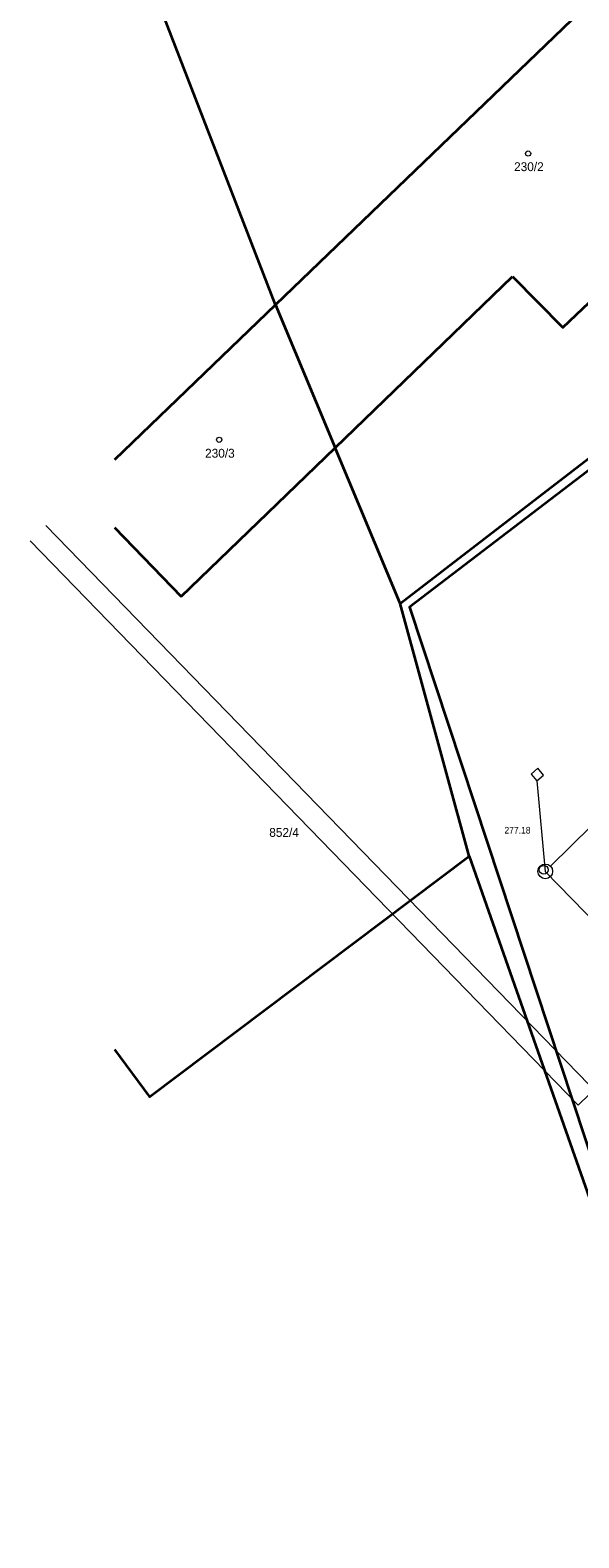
# Model space of a CAD drawing. Header units: millimetres. Extents: x -527259 to -526551, y -1129736 to -1129000.
# Tile 202 of 213: x -526915 to -526878, y -1129288 to -1129186. Entities that reach past the tile are written whole.
import ezdxf
from ezdxf.enums import TextEntityAlignment as Align

# ---------------------------------------------------------------- set-up
doc = ezdxf.new("R2010")
doc.units = ezdxf.units.MM
doc.header["$LTSCALE"] = 12
for name, color, linetype, lineweight in [('ISa_destova_kanalizace', 4, 'KANALIZACE_DESTOVA_PODZ', 9), ('ISa_NN', 6, 'EL_VEDENI_NN_PODZ', 0), ('KN tlusta', 170, 'Continuous', 35), ('tlusta', 7, 'Continuous', 15)]:
    doc.layers.add(name, color=color, linetype=linetype, lineweight=lineweight)
doc.layers.add('Parc. č.', color=170, linetype='Continuous')
doc.styles.add('laplan', font='txt', dxfattribs={"height": 0.002})
doc.styles.add('VCDSTYLE03', font='txt')
doc.linetypes.add('EL_VEDENI_NN_PODZ', pattern='A,35,-15,[109,CADKON.SHX,S=5,R=0,X=0,Y=0],-50', length=100)
doc.linetypes.add('KANALIZACE_DESTOVA_PODZ', pattern='A,35,-15,[102,CADKON.SHX,S=5,R=0,X=0,Y=5],-5,[106,CADKON.SHX,S=5,R=0,X=10,Y=0],30,-15', length=100)

# ---------------------------------------------------------------- blocks, each defined once
blk = doc.blocks.new('4$02')
at = {"layer": 'tlusta', "color": 0}
blk.add_circle((-0.01, 0), 0.175, dxfattribs=at)

msp = doc.modelspace()

# ---------------------------------------------------------------- linework, layer by layer
at = {"layer": 'ISa_destova_kanalizace', "color": 251, "ltscale": 0.002}
msp.add_line((-526861.788, -1129273.454), (-526913.936, -1129219.758), dxfattribs=at)
at = {"layer": 'ISa_destova_kanalizace', "ltscale": 0.002}
for p, q in [((-526879.752, -1129242.838), (-526861.23, -1129224.592)), ((-526880.609, -1129236.207), (-526881.067, -1129236.594)), ((-526880.221, -1129236.665), (-526880.609, -1129236.207)), ((-526881.067, -1129236.594), (-526880.679, -1129237.052)), ((-526880.679, -1129237.052), (-526880.221, -1129236.665)), ((-526880.679, -1129237.052), (-526880.108, -1129243.189)), ((-526874.084, -1129249.391), (-526880.108, -1129243.189))]:
    msp.add_line(p, q, dxfattribs=at)
at = {"layer": 'ISa_destova_kanalizace', "linetype": 'Continuous', "ltscale": 0.002}
for centre, radius in [((-526880.108, -1129243.189), 0.5), ((-526880.212, -1129243.081), 0.3)]:
    msp.add_circle(centre, radius, dxfattribs=at)
at = {"layer": 'ISa_NN', "ltscale": 0.002}
for p, q in [((-526877.888, -1129259.029), (-526915.008, -1129220.807)), ((-526873.584, -1129254.849), (-526877.888, -1129259.029))]:
    msp.add_line(p, q, dxfattribs=at)
at = {"layer": 'KN tlusta'}
for p, q in [((-526898.38, -1129204.81), (-526909.288, -1129176.639)), ((-526868.76, -1129176.3), (-526898.38, -1129204.81)), ((-526894.35, -1129214.49), (-526882.32, -1129202.88)), ((-526898.38, -1129204.81), (-526909.288, -1129215.313)), ((-526898.38, -1129204.81), (-526894.35, -1129214.49)), ((-526889.95, -1129225.04), (-526873.02, -1129212)), ((-526904.78, -1129224.57), (-526894.35, -1129214.49)), ((-526889.95, -1129225.04), (-526894.35, -1129214.49)), ((-526909.288, -1129219.883), (-526904.78, -1129224.57)), ((-526885.26, -1129242.16), (-526889.95, -1129225.04))]:
    msp.add_line(p, q, dxfattribs=at)
for points in [[(-526805.93, -1129197), (-526833.05, -1129169.35), (-526840.87, -1129177.25), (-526836.08, -1129182.3), (-526834.54, -1129184.9), (-526833.51, -1129187.75), (-526833.15, -1129190.39), (-526833.46, -1129192.61), (-526833.62, -1129193.74), (-526834.83, -1129196.52), (-526837.07, -1129199.23), (-526842.39, -1129202.1), (-526849.11, -1129204.43), (-526872.69, -1129212.59), (-526889.31, -1129225.28), (-526884.05, -1129241.2), (-526874.95, -1129268.75), (-526873.8, -1129270.39), (-526858.19, -1129286.41)], [(-526882.32, -1129202.88), (-526878.91, -1129206.34), (-526871.77, -1129199.55), (-526875.22, -1129196.08)], [(-526909.288, -1129255.256), (-526906.92, -1129258.47), (-526885.26, -1129242.16)], [(-526885.26, -1129242.16), (-526874.79, -1129271.96), (-526870.01, -1129284.73), (-526862.66, -1129290.79)]]:
    msp.add_lwpolyline(points, dxfattribs=at)

# ---------------------------------------------------------------- block references
at = {"layer": 'tlusta'}
for p in [(-526881.26, -1129194.56), (-526902.189, -1129213.95)]:
    msp.add_blockref('4$02', p, dxfattribs=at)

# ---------------------------------------------------------------- texts
at = {"layer": 'ISa_destova_kanalizace', "ltscale": 0.002, "style": 'VCDSTYLE03', "width": 0.96}
msp.add_text('277.18 ', height=0.45, dxfattribs=at).set_placement((-526882.875, -1129240.625))
at = {"layer": 'Parc. č.', "style": 'laplan'}
for s, p in [('230/2', (-526881.218, -1129195.75)), ('230/3', (-526902.153, -1129215.163)), ('852/4', (-526897.803, -1129240.85))]:
    msp.add_text(s, height=0.6, dxfattribs=at).set_placement(p, align=Align.CENTER)

doc.saveas('drawing.dxf')
